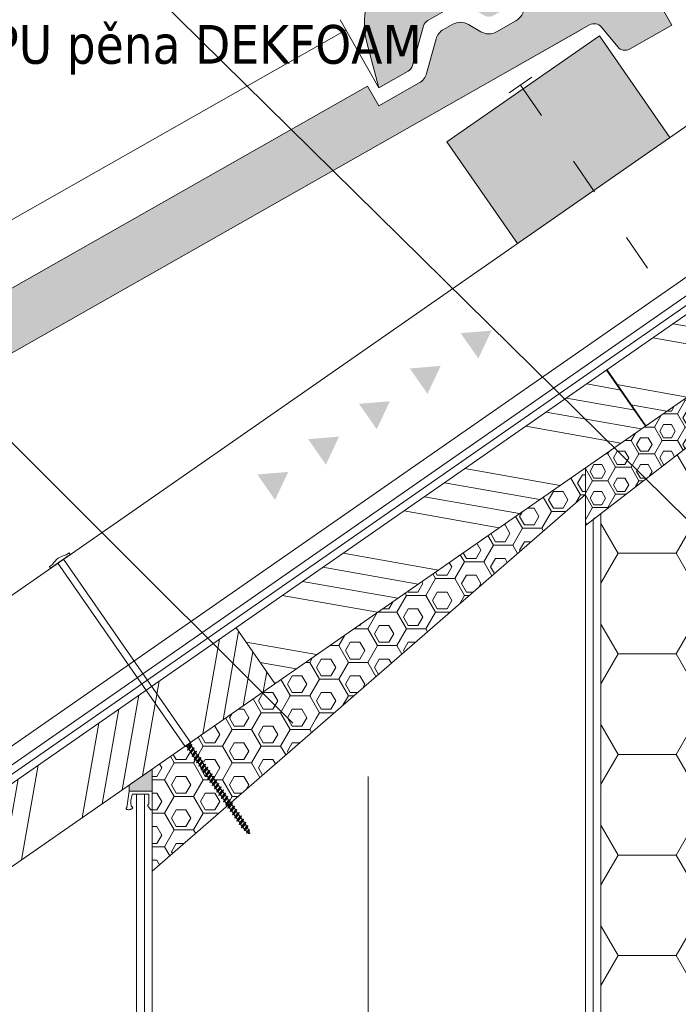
# Model space of a CAD drawing. Header units: millimetres. Extents: x -105824 to -100731, y 43743 to 47488.
# Tile 5 of 25: x -104566 to -104353, y 44663 to 44981. Entities that reach past the tile are written whole.
import ezdxf

# ---------------------------------------------------------------- set-up
doc = ezdxf.new("R2010")
doc.units = ezdxf.units.MM
doc.header["$MEASUREMENT"] = 0
doc.linetypes.add('ASFALT', pattern=[30, 12, -18])
doc.styles.add('GENEROVANÝ_STYL_1', font='tahoma.ttf')
doc.linetypes.add('FENCELINE1', pattern='A,0,[4,Detail č.2 DETAIL ŘÍMSY1.Shx,S=0.31246,R=0,X=0,Y=0],-39.37,0', length=39.37)
doc.linetypes.add('IZOLACE', pattern='A,0,[1,Detail č.2 DETAIL ŘÍMSY1.Shx,S=7.93651e-07,R=0,X=0,Y=0],-0.4001,0', length=0.4001)
doc.linetypes.add('LEPENÍ', pattern='A,0,[3,Detail č.2 DETAIL ŘÍMSY1.Shx,S=0.060476,R=0,X=0,Y=0],-7.62,0', length=7.62)
doc.linetypes.add('PE', pattern='A,0,[2,Detail č.2 DETAIL ŘÍMSY1.Shx,S=0.1501,R=0,X=0,Y=0],-0.1501,0', length=0.1501)
pattern_1 = [(0, (-217577.9696, 148491.996), (0, 5.41265875), [3.125, -6.25]), (120, (-217577.9696, 148491.996), (4.68749998, 2.70632937), [3.125, -6.25]), (60, (-217574.8446, 148491.996), (-4.68749998, 2.70632938), [3.125, -6.25]), (0, (-217578.5946, 148490.911), (9.375, 5.41265875), [6.25, -12.5]), (120, (-217578.5946, 148490.911), (-9.37499998, 5.41265879), [6.25, -12.5]), (60, (-217578.5946, 148490.911), (2e-08, 10.82531754), [0, -12.5, 6.25, 0, 0, 0])]

msp = doc.modelspace()

# ---------------------------------------------------------------- hatches: boundary and pattern name
at = {"linetype": 'Continuous', "lineweight": 20, "true_color": 0xff6600}
for points in [[(-104448.37, 44996.09, 0.255685), (-104453.87, 44973.73), (-104449.98, 44959.12), (-104440.52, 44964.49, 0.198911), (-104439.09, 44966.32), (-104435.57, 44979.08, -0.197952), (-104434.14, 44980.9), (-104425.06, 44986.05, -0.267722), (-104422.02, 44986.03), (-104415.99, 44982.49, 0.270431), (-104412.96, 44982.45), (-104409.7, 44984.3, 0.267947), (-104408.16, 44986.92), (-104408.09, 44995.96, -0.268535), (-104406.3, 44999.02), (-104106.99, 45168.81, -0.364957), (-104103.16, 45168.11), (-104097.89, 45161.73, 0.36397), (-104094.05, 45161.02), (-104080.43, 45168.75), (-104097.78, 45199.34), (-104125.61, 45183.55, 0.267947), (-104128.18, 45179.19), (-104128.21, 45174.52, -0.267952), (-104130.77, 45170.16), (-104137.07, 45166.58, -0.267826), (-104142.13, 45166.62), (-104146.15, 45168.99, 0.267949), (-104151.21, 45169.03), (-104154.19, 45167.34, 0.198913), (-104156.57, 45164.28), (-104159.65, 45153.15, -0.198912), (-104162.03, 45150.1), (-104175.1, 45142.69), (-104178.71, 45149.06)], [(-104723.28, 44806.7, 0.255685), (-104728.77, 44784.34), (-104724.89, 44769.73), (-104715.42, 44775.1, 0.198911), (-104714, 44776.93), (-104710.47, 44789.69, -0.197952), (-104709.05, 44791.51), (-104699.96, 44796.66, -0.267722), (-104696.92, 44796.64), (-104690.89, 44793.1, 0.270431), (-104687.86, 44793.06), (-104684.6, 44794.91, 0.267947), (-104683.06, 44797.52), (-104682.99, 44806.57, -0.268535), (-104681.2, 44809.63), (-104381.89, 44979.41, -0.364957), (-104378.06, 44978.72), (-104372.79, 44972.34, 0.36397), (-104368.96, 44971.63), (-104355.33, 44979.36), (-104372.68, 45009.95), (-104400.52, 44994.16, 0.267947), (-104403.08, 44989.8), (-104403.11, 44985.13, -0.267952), (-104405.68, 44980.76), (-104411.97, 44977.19, -0.267826), (-104417.03, 44977.23), (-104421.06, 44979.6, 0.267949), (-104426.12, 44979.64), (-104429.1, 44977.95, 0.198913), (-104431.48, 44974.89), (-104434.55, 44963.76, -0.198912), (-104436.93, 44960.71), (-104450, 44953.3), (-104453.61, 44959.67)], [(-104378.74, 44975.91), (-104428.02, 44941.67), (-104405.19, 44908.82), (-104355.92, 44943.06)], [(-104413.58, 44880.72), (-104423.54, 44879.89), (-104417.84, 44871.68)], [(-104430, 44869.31), (-104439.97, 44868.47), (-104434.26, 44860.26)], [(-104446.42, 44857.89), (-104456.39, 44857.06), (-104450.68, 44848.85)], [(-104462.85, 44846.48), (-104472.81, 44845.64), (-104467.1, 44837.43)], [(-104479.27, 44835.06), (-104489.23, 44834.23), (-104483.53, 44826.02)], [(-104523.26, 44731.96), (-104523.26, 44739.11), (-104530.68, 44733.95), (-104530.68, 44731.96)]]:
    msp.add_hatch(color=30, dxfattribs=at).paths.add_polyline_path(points)
h = msp.add_hatch(dxfattribs=at)
h.set_pattern_fill('ANSI34_0001', color=30, style=0, pattern_type=2)
h.set_pattern_definition([(170, (-217371.73, 149042.33), (5.860626, 33.237262), []), (170, (-217376.292, 149048.846), (5.860626, 33.237262), []), (170, (-217380.855, 149055.362), (5.860626, 33.237262), []), (170, (-217385.418, 149061.878), (5.860626, 33.237262), [])])
h.paths.add_polyline_path([(-104376.39, 44867.95), (-104363.84, 44849.88), (-104243.94, 44933.19), (-104256.49, 44951.26)])
h = msp.add_hatch(dxfattribs=at)
h.set_pattern_fill('PUR_0001', color=30, style=0, pattern_type=2)
h.set_pattern_definition([(0, (-217577.9696, 148491.996), (0, 4.330127), [2.5, -5]), (120, (-217577.9696, 148491.996), (3.74999998, 2.1650635), [2.5, -5]), (60, (-217575.4696, 148491.996), (-3.74999998, 2.1650635), [2.5, -5]), (0, (-217578.4696, 148491.128), (7.5, 4.330127), [5, -10]), (120, (-217578.4696, 148491.128), (-7.49999998, 4.33012703), [5, -10]), (60, (-217578.4696, 148491.128), (2e-08, 8.66025403), [0, -10, 5, 0, 0, 0])])
h.paths.add_polyline_path([(-104383.26, 44836.38), (-104383.26, 44817.74), (-104301.14, 44881.05), (-104301.33, 44881.33), (-104301.8, 44881.2), (-104301.62, 44881.75), (-104302.05, 44882.37), (-104302.53, 44882.24), (-104302.35, 44882.8), (-104302.78, 44883.42), (-104303.25, 44883.29), (-104303.07, 44883.85), (-104303.5, 44884.47), (-104303.98, 44884.34), (-104303.8, 44884.89), (-104304.23, 44885.51), (-104304.7, 44885.38), (-104304.52, 44885.94), (-104304.95, 44886.56), (-104305.43, 44886.43), (-104305.25, 44886.98), (-104305.68, 44887.6), (-104306.15, 44887.47), (-104305.97, 44888.03), (-104306.4, 44888.65), (-104305.64, 44889.72), (-104305.46, 44890.28), (-104306.88, 44888.52), (-104306.7, 44889.08), (-104306.94, 44889.42)])
h = msp.add_hatch(dxfattribs=at)
h.set_pattern_fill('EPS_0001', color=30, style=0, pattern_type=2)
h.set_pattern_definition([(0, (-217491.466, 148959.132), (28.125, 16.2379762), [18.75, -37.5]), (120, (-217491.466, 148959.132), (-28.125, 16.2379764), [18.75, -37.5]), (60, (-217491.466, 148959.132), (6e-08, 32.4759526), [0, -37.5, 18.75, 0, 0, 0])])
h.paths.add_polyline_path([(-104378.26, 44821.59), (-104378.26, 44453.24), (-104298.26, 44453.24), (-104298.26, 44883.27)])
h = msp.add_hatch(dxfattribs=at)
h.set_pattern_fill('ANSI34_0001', color=30, style=0, pattern_type=2)
h.set_pattern_definition([(170, (-217491.466, 148959.132), (5.860626, 33.237262), []), (170, (-217496.028, 148965.648), (5.860626, 33.237262), []), (170, (-217500.59, 148972.164), (5.860626, 33.237262), []), (170, (-217505.154, 148978.68), (5.860626, 33.237262), [])])
h.paths.add_polyline_path([(-104496.13, 44784.75), (-104483.57, 44766.69), (-104363.67, 44850), (-104376.23, 44868.06)])
h = msp.add_hatch(dxfattribs=at)
h.set_pattern_fill('DEK03_PIR_0001', color=30, style=0, pattern_type=2)
h.set_pattern_definition(pattern_1)
h.paths.add_polyline_path([(-104383.26, 44827.73), (-104383.26, 44836.38), (-104412.42, 44816.13, -0.06203), (-104406.18, 44807.83)])
h = msp.add_hatch(dxfattribs=at)
h.set_pattern_fill('DEK03_PIR_0001', color=30, style=0, pattern_type=2)
h.set_pattern_definition(pattern_1)
h.paths.add_polyline_path([(-104412.42, 44816.13), (-104480.5, 44768.82, 0.116394), (-104468.41, 44753.78), (-104406.18, 44807.83, 0.06203)])
h = msp.add_hatch(dxfattribs=at)
h.set_pattern_fill('ANSI34_0001', color=30, style=0, pattern_type=2)
h.set_pattern_definition([(80, (-217491.466, 148959.132), (-33.237262, 5.860626), []), (80, (-217484.95, 148963.694), (-33.237262, 5.860626), []), (80, (-217478.433, 148968.257), (-33.237262, 5.860626), []), (80, (-217471.917, 148972.82), (-33.237262, 5.860626), [])])
h.paths.add_polyline_path([(-104616.02, 44701.44), (-104603.47, 44683.38), (-104483.57, 44766.69), (-104496.13, 44784.75)])
h = msp.add_hatch(dxfattribs=at)
h.set_pattern_fill('DEK03_PIR_0001', color=30, style=0, pattern_type=2)
h.set_pattern_definition(pattern_1)
h.paths.add_polyline_path([(-104504.24, 44738.21), (-104504.42, 44737.65), (-104503.98, 44737.03), (-104503.51, 44737.16), (-104503.69, 44736.61), (-104503.26, 44735.99), (-104502.78, 44736.12), (-104502.96, 44735.56), (-104502.53, 44734.94), (-104502.06, 44735.07), (-104502.24, 44734.52), (-104501.81, 44733.9), (-104501.33, 44734.03), (-104501.51, 44733.47), (-104501.08, 44732.85), (-104500.61, 44732.98), (-104500.79, 44732.42), (-104500.36, 44731.8), (-104499.88, 44731.93), (-104500.06, 44731.38), (-104499.63, 44730.76), (-104499.16, 44730.89), (-104499.34, 44730.33), (-104498.91, 44729.71), (-104498.43, 44729.84), (-104498.61, 44729.29), (-104498.18, 44728.67), (-104497.71, 44728.8), (-104497.89, 44728.24), (-104497.86, 44728.21), (-104468.41, 44753.78, -0.116394), (-104480.5, 44768.82), (-104511.16, 44747.51), (-104510.76, 44747.62), (-104510.94, 44747.07), (-104510.51, 44746.45), (-104510.04, 44746.58), (-104510.22, 44746.02), (-104509.79, 44745.4), (-104509.31, 44745.53), (-104509.49, 44744.98), (-104509.06, 44744.36), (-104508.59, 44744.49), (-104508.77, 44743.93), (-104508.34, 44743.31), (-104507.86, 44743.44), (-104508.04, 44742.88), (-104507.61, 44742.26), (-104507.14, 44742.39), (-104507.32, 44741.84), (-104506.89, 44741.22), (-104506.41, 44741.35), (-104506.59, 44740.79), (-104506.16, 44740.17), (-104505.69, 44740.3), (-104505.87, 44739.75), (-104505.44, 44739.13), (-104504.96, 44739.26), (-104505.14, 44738.7), (-104504.71, 44738.08)])
h = msp.add_hatch(dxfattribs=at)
h.set_pattern_fill('DEK03_PIR_0001', color=30, style=0, pattern_type=2)
h.set_pattern_definition(pattern_1)
h.paths.add_polyline_path([(-104523.26, 44739.11), (-104523.26, 44706.15), (-104499.09, 44727.14), (-104498.95, 44727.59), (-104499.38, 44728.22), (-104499.85, 44728.08), (-104499.67, 44728.64), (-104500.1, 44729.26), (-104500.58, 44729.13), (-104500.4, 44729.69), (-104500.83, 44730.31), (-104501.3, 44730.18), (-104501.12, 44730.73), (-104501.55, 44731.35), (-104502.03, 44731.22), (-104501.85, 44731.78), (-104502.28, 44732.4), (-104502.75, 44732.27), (-104502.57, 44732.82), (-104503, 44733.44), (-104503.48, 44733.31), (-104503.3, 44733.87), (-104503.73, 44734.49), (-104504.2, 44734.36), (-104504.02, 44734.92), (-104504.45, 44735.54), (-104504.93, 44735.41), (-104504.75, 44735.96), (-104505.18, 44736.58), (-104505.65, 44736.45), (-104505.47, 44737.01), (-104505.91, 44737.63), (-104506.38, 44737.5), (-104506.2, 44738.05), (-104506.63, 44738.67), (-104507.11, 44738.54), (-104506.93, 44739.1), (-104507.36, 44739.72), (-104507.83, 44739.59), (-104507.65, 44740.15), (-104508.08, 44740.77), (-104508.56, 44740.64), (-104508.38, 44741.19), (-104508.81, 44741.81), (-104509.28, 44741.68), (-104509.1, 44742.24), (-104509.53, 44742.86), (-104510.01, 44742.73), (-104509.83, 44743.28), (-104510.26, 44743.9), (-104510.73, 44743.77), (-104510.55, 44744.33), (-104510.98, 44744.95), (-104511.46, 44744.82), (-104511.28, 44745.38), (-104511.71, 44746), (-104510.94, 44747.07), (-104510.76, 44747.62), (-104512.18, 44745.87), (-104512, 44746.42), (-104512.24, 44746.77)])

# ---------------------------------------------------------------- linework, layer by layer
at = {"color": 48, "linetype": 'Continuous', "lineweight": 20, "true_color": 0x5a400a}
for p, q in [((-104884.38, 44575.86), (-104037.89, 45164.04)), ((-104868.13, 44538.45), (-104015.07, 45131.19)), ((-104780.2, 44593.46), (-104012.22, 45127.08)), ((-104855.86, 44534.8), (-104009.37, 45122.97)), ((-104843.26, 44516.76), (-103996.78, 45104.93)), ((-104449.98, 44959.12), (-104462.46, 44981.12)), ((-104460.59, 44977.81), (-104657.39, 44866.17)), ((-104428.02, 44941.67), (-104378.74, 44975.91)), ((-104378.74, 44975.91), (-104355.92, 44943.06)), ((-104428.02, 44941.67), (-104405.19, 44908.82)), ((-104298.26, 44883.27), (-104383.26, 44817.74)), ((-104376.39, 44867.95), (-104363.84, 44849.88)), ((-104376.23, 44868.06), (-104363.67, 44850)), ((-104383.26, 44836.38), (-104383.26, 44275.96)), ((-104383.26, 44827.73), (-104523.26, 44706.15)), ((-104378.26, 44821.59), (-104378.26, 44275.96)), ((-104496.13, 44784.75), (-104483.57, 44766.69)), ((-104523.26, 44739.11), (-104523.26, 44275.96)), ((-104530.68, 44731.96), (-104531.44, 44726.71)), ((-104530.68, 44731.96), (-104530.68, 44733.95)), ((-104530.68, 44731.96), (-104523.26, 44731.96)), ((-104523.26, 44726.26), (-104523.26, 44733.96)), ((-104529.55, 44730.96), (-104524.26, 44730.96)), ((-104528.26, 44730.96), (-104528.26, 44275.96)), ((-104524.26, 44729.92), (-104524.36, 44729.87)), ((-104524.26, 44729.82), (-104524.36, 44729.87)), ((-104524.26, 44729.72), (-104524.36, 44729.67)), ((-104524.26, 44729.62), (-104524.36, 44729.67)), ((-104524.26, 44729.52), (-104524.36, 44729.47)), ((-104524.26, 44729.42), (-104524.36, 44729.47)), ((-104524.26, 44729.32), (-104524.36, 44729.27)), ((-104524.26, 44729.22), (-104524.36, 44729.27)), ((-104524.26, 44729.12), (-104524.36, 44729.07)), ((-104524.26, 44729.02), (-104524.36, 44729.07)), ((-104524.26, 44730.96), (-104524.26, 44728.07)), ((-104524.63, 44727.18), (-104523.8, 44726)), ((-104524.34, 44727.87), (-104524.61, 44727.55))]:
    msp.add_line(p, q, dxfattribs=at)
at = {"color": 7, "linetype": 'PE', "lineweight": 13}
msp.add_line((-104783.01, 44588.46), (-104010.79, 45125.03), dxfattribs=at)
at = {"color": 7, "linetype": 'ASFALT', "lineweight": 20}
for p, q in [((-104407.93, 44957.45), (-104400.54, 44962.59)), ((-104404.24, 44960.02), (-104358.59, 44894.32))]:
    msp.add_line(p, q, dxfattribs=at)
at = {"color": 154, "linetype": 'LEPENÍ', "lineweight": 13}
msp.add_line((-104380.76, 44819.66), (-104380.76, 44275.96), dxfattribs=at)
at = {"color": 7, "linetype": 'Continuous', "lineweight": 20}
for p, q in [((-104549.69, 44808.41), (-104556.06, 44804)), ((-104550.05, 44808.92), (-104550.99, 44808.27)), ((-104550.05, 44808.92), (-104549.69, 44808.41)), ((-104555.47, 44805.16), (-104556.41, 44804.51)), ((-104553.69, 44805.64), (-104512.58, 44746.37)), ((-104551.9, 44806.88), (-104510.79, 44747.6)), ((-104556.41, 44804.51), (-104556.06, 44804)), ((-104511.97, 44746.31), (-104512.58, 44746.37)), ((-104510.94, 44747.49), (-104512.42, 44746.46)), ((-104511.62, 44745.8), (-104511.97, 44746.31)), ((-104511.88, 44746.38), (-104511.1, 44746.92)), ((-104510.38, 44747.01), (-104511.8, 44745.25)), ((-104511.8, 44745.25), (-104511.62, 44745.8)), ((-104511.8, 44745.25), (-104511.33, 44745.38)), ((-104510.85, 44746.87), (-104511.62, 44745.8)), ((-104511.33, 44745.38), (-104510.56, 44746.45)), ((-104511.33, 44745.38), (-104510.89, 44744.76)), ((-104509.66, 44745.96), (-104511.07, 44744.2)), ((-104511.07, 44744.2), (-104510.89, 44744.76)), ((-104510.95, 44747.01), (-104510.79, 44747.6)), ((-104510.85, 44746.87), (-104510.95, 44747.01)), ((-104510.13, 44745.83), (-104510.89, 44744.76)), ((-104510.85, 44746.87), (-104510.38, 44747.01)), ((-104510.6, 44744.33), (-104509.83, 44745.4)), ((-104510.56, 44746.45), (-104510.38, 44747.01)), ((-104510.56, 44746.45), (-104510.13, 44745.83)), ((-104508.93, 44744.91), (-104510.35, 44743.16)), ((-104509.4, 44744.78), (-104510.17, 44743.71)), ((-104510.13, 44745.83), (-104509.66, 44745.96)), ((-104509.83, 44745.4), (-104509.66, 44745.96)), ((-104509.83, 44745.4), (-104509.4, 44744.78)), ((-104509.4, 44744.78), (-104508.93, 44744.91)), ((-104509.11, 44744.36), (-104508.93, 44744.91)), ((-104510.6, 44744.33), (-104510.17, 44743.71)), ((-104510.35, 44743.16), (-104510.17, 44743.71)), ((-104510.35, 44743.16), (-104509.87, 44743.29)), ((-104509.87, 44743.29), (-104509.11, 44744.36)), ((-104509.87, 44743.29), (-104509.44, 44742.67)), ((-104508.2, 44743.87), (-104509.62, 44742.11)), ((-104509.62, 44742.11), (-104509.44, 44742.67)), ((-104509.62, 44742.11), (-104509.15, 44742.24)), ((-104508.68, 44743.74), (-104509.44, 44742.67)), ((-104509.15, 44742.24), (-104508.38, 44743.31)), ((-104509.15, 44742.24), (-104508.72, 44741.62)), ((-104509.11, 44744.36), (-104508.68, 44743.74)), ((-104507.48, 44742.82), (-104508.9, 44741.06)), ((-104508.9, 44741.06), (-104508.72, 44741.62)), ((-104507.95, 44742.69), (-104508.72, 44741.62)), ((-104508.68, 44743.74), (-104508.2, 44743.87)), ((-104508.42, 44741.19), (-104507.66, 44742.27)), ((-104508.38, 44743.31), (-104508.2, 44743.87)), ((-104508.38, 44743.31), (-104507.95, 44742.69)), ((-104506.75, 44741.78), (-104508.17, 44740.02)), ((-104507.23, 44741.64), (-104507.99, 44740.57)), ((-104507.95, 44742.69), (-104507.48, 44742.82)), ((-104507.66, 44742.27), (-104507.48, 44742.82)), ((-104507.66, 44742.27), (-104507.23, 44741.64)), ((-104507.23, 44741.64), (-104506.75, 44741.78)), ((-104506.93, 44741.22), (-104506.75, 44741.78)), ((-104508.9, 44741.06), (-104508.42, 44741.19)), ((-104508.42, 44741.19), (-104507.99, 44740.57)), ((-104508.17, 44740.02), (-104507.99, 44740.57)), ((-104508.17, 44740.02), (-104507.7, 44740.15)), ((-104507.7, 44740.15), (-104506.93, 44741.22)), ((-104507.7, 44740.15), (-104507.27, 44739.53)), ((-104506.03, 44740.73), (-104507.45, 44738.97)), ((-104507.45, 44738.97), (-104507.27, 44739.53)), ((-104507.45, 44738.97), (-104506.97, 44739.1)), ((-104506.5, 44740.6), (-104507.27, 44739.53)), ((-104506.97, 44739.1), (-104506.21, 44740.17)), ((-104506.97, 44739.1), (-104506.54, 44738.48)), ((-104506.93, 44741.22), (-104506.5, 44740.6)), ((-104505.3, 44739.68), (-104506.72, 44737.93)), ((-104506.72, 44737.93), (-104506.54, 44738.48)), ((-104505.78, 44739.55), (-104506.54, 44738.48)), ((-104506.5, 44740.6), (-104506.03, 44740.73)), ((-104506.25, 44738.06), (-104505.48, 44739.13)), ((-104506.21, 44740.17), (-104506.03, 44740.73)), ((-104506.21, 44740.17), (-104505.78, 44739.55)), ((-104504.58, 44738.64), (-104506, 44736.88)), ((-104505.05, 44738.51), (-104505.82, 44737.44)), ((-104505.78, 44739.55), (-104505.3, 44739.68)), ((-104505.48, 44739.13), (-104505.3, 44739.68)), ((-104505.48, 44739.13), (-104505.05, 44738.51)), ((-104505.05, 44738.51), (-104504.58, 44738.64)), ((-104504.76, 44738.08), (-104504.58, 44738.64)), ((-104506.72, 44737.93), (-104506.25, 44738.06)), ((-104506.25, 44738.06), (-104505.82, 44737.44)), ((-104506, 44736.88), (-104505.82, 44737.44)), ((-104506, 44736.88), (-104505.52, 44737.01)), ((-104505.52, 44737.01), (-104504.76, 44738.08)), ((-104505.52, 44737.01), (-104505.09, 44736.39)), ((-104503.85, 44737.59), (-104505.27, 44735.83)), ((-104505.27, 44735.83), (-104505.09, 44736.39)), ((-104505.27, 44735.83), (-104504.8, 44735.96)), ((-104504.33, 44737.46), (-104505.09, 44736.39)), ((-104504.8, 44735.96), (-104504.03, 44737.04)), ((-104504.8, 44735.96), (-104504.37, 44735.34)), ((-104504.76, 44738.08), (-104504.33, 44737.46)), ((-104503.13, 44736.55), (-104504.55, 44734.79)), ((-104504.55, 44734.79), (-104504.37, 44735.34)), ((-104503.6, 44736.41), (-104504.37, 44735.34)), ((-104504.33, 44737.46), (-104503.85, 44737.59)), ((-104504.07, 44734.92), (-104503.31, 44735.99)), ((-104504.03, 44737.04), (-104503.85, 44737.59)), ((-104504.03, 44737.04), (-104503.6, 44736.41)), ((-104502.4, 44735.5), (-104503.82, 44733.74)), ((-104502.88, 44735.37), (-104503.64, 44734.3)), ((-104503.6, 44736.41), (-104503.13, 44736.55)), ((-104503.35, 44733.87), (-104502.58, 44734.94)), ((-104503.31, 44735.99), (-104503.13, 44736.55)), ((-104503.31, 44735.99), (-104502.88, 44735.37)), ((-104502.88, 44735.37), (-104502.4, 44735.5)), ((-104502.58, 44734.94), (-104502.4, 44735.5)), ((-104502.58, 44734.94), (-104502.15, 44734.32)), ((-104504.55, 44734.79), (-104504.07, 44734.92)), ((-104504.07, 44734.92), (-104503.64, 44734.3)), ((-104503.82, 44733.74), (-104503.64, 44734.3)), ((-104503.82, 44733.74), (-104503.35, 44733.87)), ((-104503.35, 44733.87), (-104502.91, 44733.25)), ((-104501.68, 44734.45), (-104503.09, 44732.7)), ((-104503.09, 44732.7), (-104502.91, 44733.25)), ((-104503.09, 44732.7), (-104502.62, 44732.83)), ((-104502.15, 44734.32), (-104502.91, 44733.25)), ((-104502.62, 44732.83), (-104501.86, 44733.9)), ((-104502.62, 44732.83), (-104502.19, 44732.21)), ((-104500.95, 44733.41), (-104502.37, 44731.65)), ((-104502.37, 44731.65), (-104502.19, 44732.21)), ((-104502.37, 44731.65), (-104501.89, 44731.78)), ((-104501.42, 44733.28), (-104502.19, 44732.21)), ((-104502.15, 44734.32), (-104501.68, 44734.45)), ((-104501.89, 44731.78), (-104501.13, 44732.85)), ((-104501.89, 44731.78), (-104501.46, 44731.16)), ((-104501.86, 44733.9), (-104501.68, 44734.45)), ((-104501.86, 44733.9), (-104501.42, 44733.28)), ((-104500.22, 44732.36), (-104501.64, 44730.6)), ((-104500.7, 44732.23), (-104501.46, 44731.16)), ((-104501.42, 44733.28), (-104500.95, 44733.41)), ((-104501.17, 44730.73), (-104500.4, 44731.81)), ((-104501.13, 44732.85), (-104500.95, 44733.41)), ((-104501.13, 44732.85), (-104500.7, 44732.23)), ((-104500.7, 44732.23), (-104500.22, 44732.36)), ((-104500.4, 44731.81), (-104500.22, 44732.36)), ((-104500.4, 44731.81), (-104499.97, 44731.19)), ((-104501.64, 44730.6), (-104501.46, 44731.16)), ((-104501.64, 44730.6), (-104501.17, 44730.73)), ((-104501.17, 44730.73), (-104500.74, 44730.11)), ((-104499.5, 44731.32), (-104500.92, 44729.56)), ((-104500.92, 44729.56), (-104500.74, 44730.11)), ((-104500.92, 44729.56), (-104500.44, 44729.69)), ((-104499.97, 44731.19), (-104500.74, 44730.11)), ((-104500.44, 44729.69), (-104499.68, 44730.76)), ((-104500.44, 44729.69), (-104500.01, 44729.07)), ((-104498.77, 44730.27), (-104500.19, 44728.51)), ((-104500.19, 44728.51), (-104500.01, 44729.07)), ((-104500.19, 44728.51), (-104499.72, 44728.64)), ((-104499.25, 44730.14), (-104500.01, 44729.07)), ((-104499.97, 44731.19), (-104499.5, 44731.32)), ((-104499.72, 44728.64), (-104498.95, 44729.71)), ((-104499.72, 44728.64), (-104499.29, 44728.02)), ((-104499.68, 44730.76), (-104499.5, 44731.32)), ((-104499.68, 44730.76), (-104499.25, 44730.14)), ((-104498.05, 44729.22), (-104499.47, 44727.47)), ((-104498.52, 44729.09), (-104499.29, 44728.02)), ((-104499.25, 44730.14), (-104498.77, 44730.27)), ((-104498.99, 44727.6), (-104498.23, 44728.67)), ((-104498.95, 44729.71), (-104498.77, 44730.27)), ((-104498.95, 44729.71), (-104498.52, 44729.09)), ((-104498.52, 44729.09), (-104498.05, 44729.22)), ((-104498.23, 44728.67), (-104498.05, 44729.22)), ((-104498.23, 44728.67), (-104497.8, 44728.05)), ((-104499.47, 44727.47), (-104499.29, 44728.02)), ((-104499.47, 44727.47), (-104498.99, 44727.6)), ((-104498.99, 44727.6), (-104498.56, 44726.98)), ((-104497.32, 44728.18), (-104498.74, 44726.42)), ((-104498.74, 44726.42), (-104498.56, 44726.98)), ((-104498.74, 44726.42), (-104498.27, 44726.55)), ((-104497.8, 44728.05), (-104498.56, 44726.98)), ((-104498.27, 44726.55), (-104497.5, 44727.62)), ((-104498.27, 44726.55), (-104497.84, 44725.93)), ((-104496.6, 44727.13), (-104498.02, 44725.37)), ((-104498.02, 44725.37), (-104497.84, 44725.93)), ((-104498.02, 44725.37), (-104497.54, 44725.5)), ((-104497.07, 44727), (-104497.84, 44725.93)), ((-104497.8, 44728.05), (-104497.32, 44728.18)), ((-104497.54, 44725.5), (-104496.78, 44726.58)), ((-104497.54, 44725.5), (-104497.11, 44724.88)), ((-104497.5, 44727.62), (-104497.32, 44728.18)), ((-104497.5, 44727.62), (-104497.07, 44727)), ((-104495.87, 44726.09), (-104497.29, 44724.33)), ((-104496.35, 44725.96), (-104497.11, 44724.88)), ((-104497.07, 44727), (-104496.6, 44727.13)), ((-104496.82, 44724.46), (-104496.05, 44725.53)), ((-104496.78, 44726.58), (-104496.6, 44727.13)), ((-104496.78, 44726.58), (-104496.35, 44725.96)), ((-104496.35, 44725.96), (-104495.87, 44726.09)), ((-104496.05, 44725.53), (-104495.87, 44726.09)), ((-104496.05, 44725.53), (-104495.62, 44724.91)), ((-104497.29, 44724.33), (-104497.11, 44724.88)), ((-104497.29, 44724.33), (-104496.82, 44724.46)), ((-104496.82, 44724.46), (-104496.39, 44723.84)), ((-104495.15, 44725.04), (-104496.57, 44723.28)), ((-104496.57, 44723.28), (-104496.39, 44723.84)), ((-104496.57, 44723.28), (-104496.09, 44723.41)), ((-104495.62, 44724.91), (-104496.39, 44723.84)), ((-104496.09, 44723.41), (-104495.33, 44724.48)), ((-104496.09, 44723.41), (-104495.66, 44722.79)), ((-104494.42, 44723.99), (-104495.84, 44722.24)), ((-104495.84, 44722.24), (-104495.66, 44722.79)), ((-104495.84, 44722.24), (-104495.37, 44722.37)), ((-104494.9, 44723.86), (-104495.66, 44722.79)), ((-104495.62, 44724.91), (-104495.15, 44725.04)), ((-104495.37, 44722.37), (-104494.6, 44723.44)), ((-104495.37, 44722.37), (-104494.94, 44721.75)), ((-104495.33, 44724.48), (-104495.15, 44725.04)), ((-104495.33, 44724.48), (-104494.9, 44723.86)), ((-104493.7, 44722.95), (-104495.11, 44721.19)), ((-104494.17, 44722.82), (-104494.94, 44721.75)), ((-104494.9, 44723.86), (-104494.42, 44723.99)), ((-104494.63, 44721.31), (-104493.87, 44722.38)), ((-104494.6, 44723.44), (-104494.42, 44723.99)), ((-104494.6, 44723.44), (-104494.17, 44722.82)), ((-104494.17, 44722.82), (-104493.7, 44722.95)), ((-104493.88, 44722.39), (-104493.7, 44722.95)), ((-104493.88, 44722.39), (-104493.44, 44721.77)), ((-104495.11, 44721.19), (-104494.94, 44721.75)), ((-104495.11, 44721.19), (-104494.64, 44721.32)), ((-104494.64, 44721.32), (-104494.21, 44720.7)), ((-104492.97, 44721.9), (-104494.39, 44720.14)), ((-104494.39, 44720.14), (-104494.21, 44720.7)), ((-104494.39, 44720.14), (-104493.92, 44720.27)), ((-104493.44, 44721.77), (-104494.21, 44720.7)), ((-104493.92, 44720.27), (-104493.15, 44721.35)), ((-104493.44, 44719.71), (-104493.92, 44720.27)), ((-104492.3, 44720.78), (-104493.56, 44719.24)), ((-104493.56, 44719.24), (-104493.44, 44719.71)), ((-104493.56, 44719.24), (-104493.09, 44719.37)), ((-104493.44, 44721.77), (-104492.97, 44721.9)), ((-104492.72, 44720.73), (-104493.44, 44719.71)), ((-104493.15, 44721.35), (-104492.97, 44721.9)), ((-104493.15, 44721.35), (-104492.72, 44720.73)), ((-104493.09, 44719.37), (-104492.48, 44720.22)), ((-104492.58, 44718.86), (-104493.09, 44719.37)), ((-104492.72, 44720.73), (-104492.3, 44720.78)), ((-104491.74, 44719.5), (-104492.7, 44718.39)), ((-104492.15, 44719.46), (-104492.58, 44718.86)), ((-104492.48, 44720.22), (-104492.3, 44720.78)), ((-104492.15, 44719.46), (-104492.48, 44720.22)), ((-104492.15, 44719.46), (-104491.74, 44719.5)), ((-104491.92, 44718.95), (-104491.74, 44719.5)), ((-104492.7, 44718.39), (-104492.58, 44718.86)), ((-104492.7, 44718.39), (-104492.22, 44718.52)), ((-104492.22, 44718.52), (-104491.92, 44718.95)), ((-104491.99, 44718.29), (-104492.22, 44718.52)), ((-104491.72, 44718.48), (-104491.92, 44718.95))]:
    msp.add_line(p, q, dxfattribs=at)
at = {"color": 30, "linetype": 'IZOLACE', "lineweight": 20, "true_color": 0xff6600}
msp.add_line((-104453.25, 44275.96), (-104453.42, 44736.67), dxfattribs=at)
at = {"color": 8, "linetype": 'FENCELINE1', "lineweight": 20}
msp.add_line((-104525.76, 44730.96), (-104525.76, 44275.96), dxfattribs=at)
at = {"color": 154, "linetype": 'Continuous', "lineweight": 13, "flags": 128}
for points in [[(-104221.1, 44692.42), (-104572.2, 45038.2), (-104807.86, 45038.2)], [(-104477.82, 44753.92), (-104685.58, 44961.15), (-104942.84, 44961.15)]]:
    msp.add_lwpolyline(points, dxfattribs=at)
at = {"color": 48, "linetype": 'Continuous', "lineweight": 20, "true_color": 0x5a400a}
for points in [[(-104372.68, 45009.95), (-104355.33, 44979.36), (-104368.96, 44971.63, -0.36397), (-104372.79, 44972.34), (-104378.06, 44978.72, 0.364957), (-104381.89, 44979.41), (-104409.2, 44963.92)], [(-104425.06, 44986.05), (-104434.14, 44980.9, 0.197952), (-104435.57, 44979.08), (-104439.09, 44966.32, -0.198911), (-104440.52, 44964.49), (-104449.98, 44959.12), (-104453.87, 44973.73, -0.255685), (-104448.37, 44996.09)], [(-104723.28, 44806.7), (-104453.61, 44959.67), (-104450, 44953.3), (-104436.93, 44960.71, 0.198912), (-104434.55, 44963.76), (-104431.48, 44974.89, -0.198913), (-104429.1, 44977.95), (-104426.12, 44979.64, -0.267949), (-104421.06, 44979.6), (-104417.03, 44977.23, 0.267826), (-104411.97, 44977.19), (-104405.68, 44980.76, 0.267952), (-104403.11, 44985.13)], [(-104384.53, 44977.92), (-104681.2, 44809.63, 0.268535)]]:
    msp.add_lwpolyline(points, format="xyb", dxfattribs=at)
msp.add_lwpolyline([(-104529.87, 44726.94), (-104529.73, 44726.88), (-104529.62, 44726.81), (-104529.54, 44726.73), (-104529.51, 44726.64), (-104529.51, 44726.54), (-104529.55, 44726.44), (-104529.64, 44726.35), (-104529.76, 44726.25), (-104529.9, 44726.17), (-104530.08, 44726.1), (-104530.27, 44726.04), (-104530.48, 44726), (-104530.69, 44725.98), (-104530.89, 44725.98), (-104531.09, 44726), (-104531.26, 44726.03), (-104531.41, 44726.08), (-104531.53, 44726.15), (-104531.61, 44726.23), (-104531.66, 44726.32), (-104531.66, 44726.42), (-104531.63, 44726.51), (-104531.55, 44726.61), (-104531.44, 44726.71)], dxfattribs=at)
at = {"color": 7, "linetype": 'Continuous', "lineweight": 20}
for centre, radius, start, end in [((-104549.77, 44801.73), 6.65, 100.5682, 148.9163), ((-104491.88, 44718.43), 0.175, 220.0608, 29.4236)]:
    msp.add_arc(centre, radius, start, end, dxfattribs=at)
at = {"color": 48, "linetype": 'Continuous', "lineweight": 20, "true_color": 0x5a400a}
for centre, radius, start, end in [((-104524.62, 44728.54), 5.49, 153.9329, 196.9746), ((-104524.38, 44727.36), 0.3, 139.2443, 215.1572), ((-104524.56, 44728.07), 0.3, 319.2443, 0), ((-104523.6, 44726.27), 0.333, 233.2365, 357.6359)]:
    msp.add_arc(centre, radius, start, end, dxfattribs=at)

# ---------------------------------------------------------------- texts
at = {"color": 154, "linetype": 'Continuous', "lineweight": 13, "insert": (-104687.07, 44963.34), "char_height": 12.5, "attachment_point": 7, "style": 'GENEROVANÝ_STYL_1'}
msp.add_mtext('\\A1;{\\pql;\\fTahoma|b0|i0|c238|p34;Nízkoexpanzní PU pěna DEKFOAM}', dxfattribs=at)

doc.saveas('drawing.dxf')
